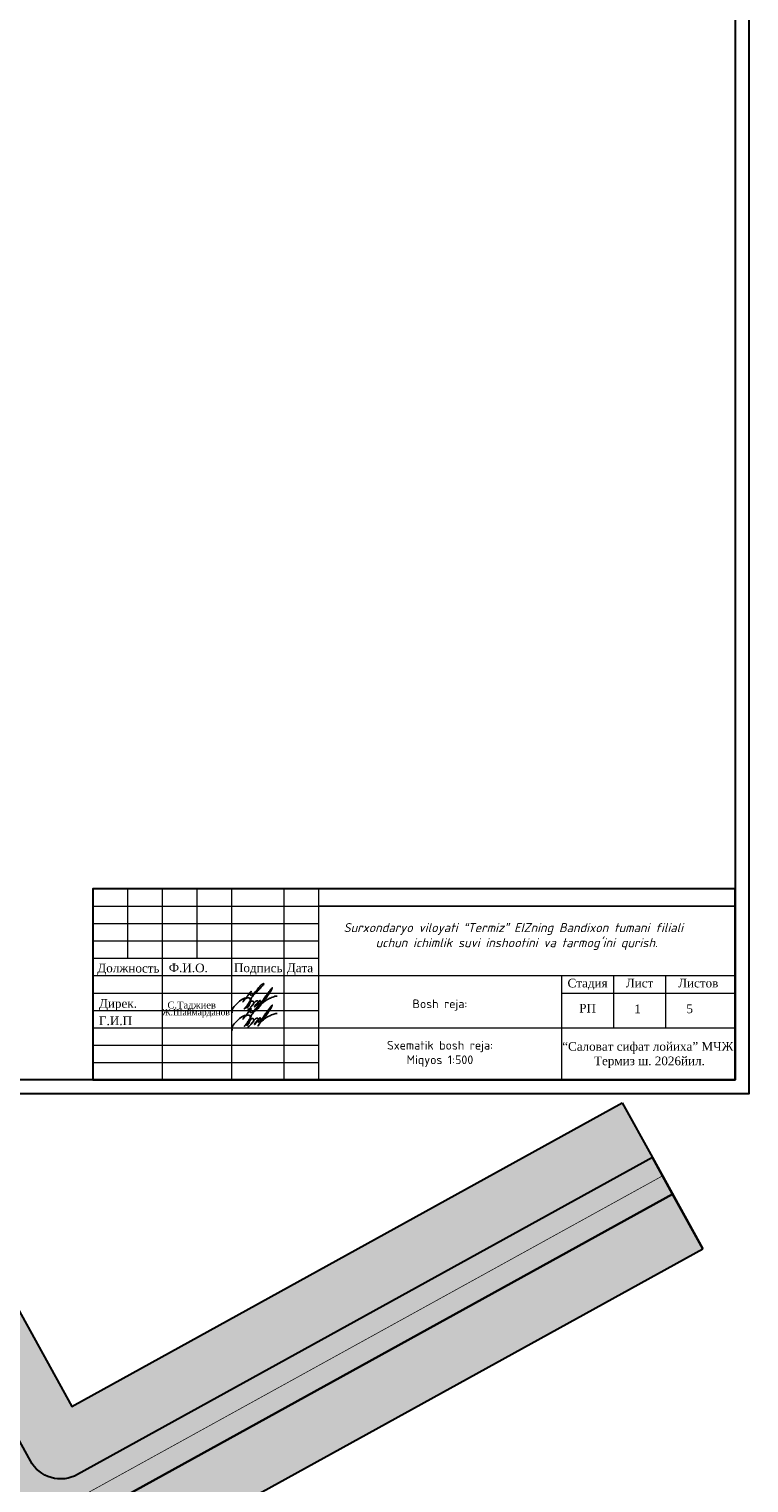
# Model space of a CAD drawing. Extents: x 883 to 364438, y -13 to 4201180.
# Tile 18 of 256: x 362386 to 362490, y 4200714 to 4200923. Entities that reach past the tile are written whole.
import ezdxf

# ---------------------------------------------------------------- set-up
doc = ezdxf.new("R2010")
doc.units = 0
doc.header["$LTSCALE"] = 0.5
doc.header["$MEASUREMENT"] = 0
doc.linetypes.add('CONTI', pattern=[0])
doc.linetypes.add('STRIH_1', pattern=[3, 2, -1])
doc.layers.add('.', color=7, linetype='Continuous', lineweight=15)
doc.layers.add('DEFAULT', color=250, linetype='CONTI')
doc.layers.add('штамп', color=6, linetype='Continuous')
doc.styles.add('GOST', font='isocpeur.ttf', dxfattribs={"height": 250})
doc.styles.get("Standard").update_dxf_attribs({"font": 'times.ttf'})
doc.styles.add('TimesNew', font='times.ttf')
doc.styles.add('tiyms', font='times.ttf')

msp = doc.modelspace()

# ---------------------------------------------------------------- hatches: boundary and pattern name
at = {"layer": '.', "linetype": 'Continuous', "lineweight": 30, "true_color": 0xafd9aa}
h = msp.add_hatch(color=9, dxfattribs=at)
h.dxf.hatch_style = 1
edge = h.paths.add_edge_path()
edge.add_line((362217.7859158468, 4200859.589050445), (362273.4654107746, 4200890.277434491))
edge.add_line((362273.4654107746, 4200890.277434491), (362274.5165289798, 4200890.856770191))
edge.add_line((362274.5165289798, 4200890.856770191), (362300.2687021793, 4200844.114895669))
edge.add_line((362300.2687021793, 4200844.114895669), (362302.2650420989, 4200845.214515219))
edge.add_line((362302.2650420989, 4200845.214515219), (362293.4746447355, 4200861.166083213))
edge.add_line((362293.4746447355, 4200861.166083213), (362298.3141714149, 4200863.832991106))
edge.add_line((362298.3141714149, 4200863.832991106), (362260.7613883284, 4200931.978462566))
edge.add_arc((362253.5183393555, 4200926.931283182), 8.828124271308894, 34.86997048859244, 121.2213513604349)
edge.add_line((362248.9423188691, 4200934.480840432), (362245.8724839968, 4200932.789152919))
edge.add_line((362245.8724839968, 4200932.789152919), (362247.6823715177, 4200929.504825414))
edge.add_line((362247.6823715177, 4200929.504825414), (362238.5738365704, 4200924.485404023))
edge.add_line((362238.5738365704, 4200924.485404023), (362247.5508786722, 4200908.195139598))
edge.add_line((362247.5508786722, 4200908.195139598), (362206.2121431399, 4200885.414688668))
edge.add_line((362206.2121431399, 4200885.414688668), (362197.2351010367, 4200901.704953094))
edge.add_line((362197.2351010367, 4200901.704953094), (362188.1265660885, 4200896.685531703))
edge.add_line((362188.1265660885, 4200896.685531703), (362186.3166785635, 4200899.969859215))
edge.add_line((362186.3166785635, 4200899.969859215), (362174.7491783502, 4200893.595380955))
edge.add_arc((362178.6874610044, 4200885.694386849), 8.828124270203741, 116.4941470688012, 202.8455280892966)
edge.add_line((362170.5518595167, 4200882.266885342), (362290.7527566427, 4200664.143323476))
edge.add_arc((362295.1318599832, 4200666.556506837), 4.999999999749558, 208.8577492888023, 298.8577492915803)
edge.add_line((362297.5450433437, 4200662.177403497), (362378.9963654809, 4200707.062613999))
edge.add_arc((362376.5831821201, 4200711.441717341), 5.000000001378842, 298.857749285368, 388.8577492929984)
edge.add_line((362380.9622854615, 4200713.854900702), (362311.4566421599, 4200839.983896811))
edge.add_arc((362308.8291801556, 4200838.535986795), 2.999999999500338, 28.85774927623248, 118.8577493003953)
edge.add_line((362307.3812701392, 4200841.163448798), (362303.1773309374, 4200838.846792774))
edge.add_line((362303.1773309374, 4200838.846792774), (362314.0281739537, 4200819.15621987))
edge.add_line((362314.0281739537, 4200819.15621987), (362312.968750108, 4200818.592369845))
edge.add_line((362312.968750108, 4200818.592369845), (362357.7561851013, 4200737.318476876))
edge.add_line((362357.7561851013, 4200737.318476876), (362371.1493527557, 4200713.014453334))
edge.add_line((362371.1493527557, 4200713.014453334), (362296.7045959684, 4200671.990336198))
edge.add_line((362296.7045959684, 4200671.990336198), (362238.9100411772, 4200776.867707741))
edge.add_line((362238.9100411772, 4200776.867707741), (362257.6781820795, 4200787.210228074))
edge.add_line((362257.6781820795, 4200787.210228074), (362217.7859158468, 4200859.589050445))
edge = h.paths.add_edge_path()
edge.add_line((362052.769416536, 4200879.245021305), (362048.4256864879, 4200887.127407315))
edge.add_line((362048.4256864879, 4200887.127407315), (362130.4154284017, 4200932.309323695))
edge.add_arc((362132.8286117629, 4200927.930220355), 4.999999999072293, 28.857749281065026, 118.85774930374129, ccw=False)
edge.add_line((362137.2077151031, 4200930.343403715), (362285.497832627, 4200661.247503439))
edge.add_arc((362281.1187292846, 4200658.834320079), 5.00000000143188, -61.14225069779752, 28.857749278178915, ccw=False)
edge.add_line((362283.5319126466, 4200654.455216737), (362201.5421707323, 4200609.273300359))
edge.add_line((362201.5421707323, 4200609.273300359), (362197.198440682, 4200617.155686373))
edge.add_line((362197.198440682, 4200617.155686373), (362275.6848999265, 4200660.407056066))
edge.add_line((362275.6848999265, 4200660.407056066), (362131.2558757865, 4200922.496391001))
edge.add_line((362131.2558757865, 4200922.496391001), (362052.769416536, 4200879.245021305))
edge = h.paths.add_edge_path()
edge.add_line((362471.4462818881, 4200768.284873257), (362475.7900119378, 4200760.402487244))
edge.add_line((362475.7900119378, 4200760.402487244), (362393.0094959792, 4200714.784800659))
edge.add_arc((362390.5963126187, 4200719.163904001), 5.00000000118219, 208.8577492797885, 298.85774928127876, ccw=False)
edge.add_line((362386.2172092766, 4200716.750720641), (362237.9270919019, 4200985.846620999))
edge.add_arc((362242.3061952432, 4200988.259804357), 4.9999999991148, 118.8577492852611, 208.8577492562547, ccw=False)
edge.add_line((362239.8930118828, 4200992.638907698), (362322.6735276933, 4201038.256594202))
edge.add_line((362322.6735276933, 4201038.256594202), (362327.0172577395, 4201030.374208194))
edge.add_line((362327.0172577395, 4201030.374208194), (362247.740024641, 4200986.6870684))
edge.add_line((362247.740024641, 4200986.6870684), (362392.1690487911, 4200724.597733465))
edge.add_line((362392.1690487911, 4200724.597733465), (362471.4462818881, 4200768.284873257))
h.paths.add_polyline_path([(362022.1219878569, 4200934.859633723), (362019.226167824, 4200940.114557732), (362293.4740090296, 4201091.243744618), (362296.3698290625, 4201085.98882061)])
h.paths.add_polyline_path([(362045.5298664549, 4200892.382331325), (362027.9136279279, 4200924.349785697), (362302.1614691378, 4201075.478972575), (362319.7777076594, 4201043.51151821)])
edge = h.paths.add_edge_path()
edge.add_line((362382.732632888, 4200691.994757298), (362418.8949545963, 4200626.372498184))
edge.add_line((362418.8949545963, 4200626.372498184), (362426.7773406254, 4200630.716228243))
edge.add_line((362426.7773406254, 4200630.716228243), (362388.6844722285, 4200699.841770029))
edge.add_arc((362384.3053688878, 4200697.428586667), 5.000000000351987, 28.85774929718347, 118.8577492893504)
edge.add_line((362381.8921855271, 4200701.807690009), (362204.4379907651, 4200604.01837635))
edge.add_line((362204.4379907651, 4200604.01837635), (362208.7817208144, 4200596.135990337))
edge.add_line((362208.7817208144, 4200596.135990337), (362382.732632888, 4200691.994757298))
edge = h.paths.add_edge_path()
edge.add_line((362483.02956202, 4200747.265177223), (362478.6858319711, 4200755.147563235))
edge.add_line((362478.6858319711, 4200755.147563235), (362395.9053160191, 4200709.529876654))
edge.add_arc((362398.31849938, 4200705.150773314), 4.999999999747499, 118.8577492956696, 208.8577492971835)
edge.add_line((362393.9393960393, 4200702.737589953), (362432.032264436, 4200633.612048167))
edge.add_line((362432.032264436, 4200633.612048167), (362439.9146506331, 4200637.955778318))
edge.add_line((362439.9146506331, 4200637.955778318), (362403.752328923, 4200703.578037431))
edge.add_line((362403.752328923, 4200703.578037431), (362483.02956202, 4200747.265177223))
edge = h.paths.add_edge_path(flags=17)
edge.add_arc((362228.2930645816, 4200980.537617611), 4.999999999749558, 28.85774928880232, 118.8577492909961)
edge.add_line((362225.8798812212, 4200984.916720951), (362144.4285590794, 4200940.031510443))
edge.add_arc((362146.8417424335, 4200935.652407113), 4.999999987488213, 118.8577492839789, 208.8577492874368)
edge.add_line((362142.4626391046, 4200933.23922376), (362158.9534408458, 4200903.314052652))
edge.add_line((362158.9534408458, 4200903.314052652), (362158.9534412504, 4200903.314051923))
edge.add_arc((362168.0995333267, 4200910.87315022), 11.86553695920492, 219.5731851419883, 295.2169855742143)
edge.add_line((362173.1548158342, 4200900.138389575), (362183.1795401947, 4200905.662693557))
edge.add_line((362183.1795401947, 4200905.662693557), (362181.3696526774, 4200908.947021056))
edge.add_line((362181.3696526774, 4200908.947021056), (362190.4781876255, 4200913.966442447))
edge.add_line((362190.4781876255, 4200913.966442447), (362178.6053254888, 4200935.511630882))
edge.add_line((362178.6053254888, 4200935.511630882), (362192.1662577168, 4200942.984625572))
edge.add_line((362192.1662577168, 4200942.984625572), (362186.8044959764, 4200952.772168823))
edge.add_line((362186.8044959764, 4200952.772168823), (362208.1124316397, 4200964.444972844))
edge.add_line((362208.1124316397, 4200964.444972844), (362213.4450262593, 4200954.710672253))
edge.add_line((362213.4450262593, 4200954.710672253), (362219.944061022, 4200958.29208181))
edge.add_line((362219.944061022, 4200958.29208181), (362231.8169231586, 4200936.746893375))
edge.add_line((362231.8169231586, 4200936.746893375), (362240.9254581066, 4200941.766314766))
edge.add_line((362240.9254581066, 4200941.766314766), (362242.7353456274, 4200938.481987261))
edge.add_line((362242.7353456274, 4200938.481987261), (362244.2624046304, 4200939.323500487))
edge.add_arc((362237.8873159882, 4200949.330958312), 11.86553695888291, 302.4985130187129, 378.1423133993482)
edge.add_line((362249.1629700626, 4200953.02562914), (362232.6721679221, 4200982.950800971))
at = {"layer": '.', "linetype": 'Continuous', "lineweight": 30, "true_color": 0x636466}
h = msp.add_hatch(color=251, dxfattribs=at)
h.dxf.hatch_style = 1
edge = h.paths.add_edge_path()
edge.add_line((362239.893011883, 4200992.638907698), (362322.6735276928, 4201038.256594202))
edge.add_line((362322.6735276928, 4201038.256594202), (362319.7777076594, 4201043.51151821))
edge.add_line((362319.7777076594, 4201043.51151821), (362045.5298664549, 4200892.382331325))
edge.add_line((362045.5298664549, 4200892.382331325), (362048.4256864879, 4200887.127407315))
edge.add_line((362048.4256864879, 4200887.127407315), (362130.4154284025, 4200932.309323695))
edge.add_arc((362132.8286117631, 4200927.930220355), 4.999999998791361, 28.85774929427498, 118.85774929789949, ccw=False)
edge.add_line((362137.2077151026, 4200930.343403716), (362285.4978326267, 4200661.247503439))
edge.add_arc((362281.1187292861, 4200658.834320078), 5.000000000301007, -61.14225070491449, 28.85774929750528, ccw=False)
edge.add_line((362283.531912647, 4200654.455216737), (362201.5421707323, 4200609.273300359))
edge.add_line((362201.5421707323, 4200609.273300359), (362204.4379907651, 4200604.01837635))
edge.add_line((362204.4379907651, 4200604.01837635), (362381.8921855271, 4200701.807690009))
edge.add_arc((362384.3053688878, 4200697.428586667), 5.000000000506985, 28.857749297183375, 118.8577492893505, ccw=False)
edge.add_line((362388.6844722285, 4200699.841770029), (362426.7773406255, 4200630.716228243))
edge.add_line((362426.7773406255, 4200630.716228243), (362432.0322644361, 4200633.612048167))
edge.add_line((362432.0322644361, 4200633.612048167), (362393.9393960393, 4200702.737589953))
edge.add_arc((362398.31849938, 4200705.150773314), 5.000000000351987, 118.8577492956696, 208.8577492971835, ccw=False)
edge.add_line((362395.9053160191, 4200709.529876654), (362478.6858319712, 4200755.147563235))
edge.add_line((362478.6858319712, 4200755.147563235), (362475.7900119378, 4200760.402487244))
edge.add_line((362475.7900119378, 4200760.402487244), (362393.0094959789, 4200714.784800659))
edge.add_arc((362390.5963126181, 4200719.163903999), 4.999999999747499, 208.857749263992, 298.8577492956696, ccw=False)
edge.add_line((362386.2172092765, 4200716.750720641), (362237.9270919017, 4200985.846620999))
edge.add_arc((362242.3061952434, 4200988.259804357), 4.999999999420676, 118.8577492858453, 208.8577492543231, ccw=False)
h.paths.add_polyline_path([(362027.9136279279, 4200924.349785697), (362022.1219878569, 4200934.859633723), (362296.3698290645, 4201085.988820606), (362302.1614690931, 4201075.478972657)])

# ---------------------------------------------------------------- linework, layer by layer
at = {"color": 18, "linetype": 'Continuous', "lineweight": 30, "true_color": 0x000000}
for points in [[(362126.5732721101, 4201098.428690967), (362489.6828960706, 4201098.428690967), (362489.6828960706, 4200769.588381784), (362126.5732721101, 4200769.588381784)], [(362128.5732721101, 4201096.428690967), (362487.6828960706, 4201096.428690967), (362487.6828960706, 4200771.588381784), (362128.5732721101, 4200771.588381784)]]:
    msp.add_lwpolyline(points, close=True, dxfattribs=at)
at = {"color": 5, "linetype": 'Continuous', "lineweight": 30}
for points in [[(362239.893011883, 4200992.638907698), (362322.6735276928, 4201038.256594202), (362319.7777076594, 4201043.51151821), (362045.5298664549, 4200892.382331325), (362048.4256864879, 4200887.127407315), (362130.4154284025, 4200932.309323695, -0.4142135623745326), (362137.2077151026, 4200930.343403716), (362285.4978326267, 4200661.247503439, -0.4142135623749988), (362283.531912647, 4200654.455216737), (362201.5421707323, 4200609.273300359), (362204.4379907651, 4200604.01837635), (362381.8921855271, 4200701.807690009, -0.414213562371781), (362388.6844722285, 4200699.841770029), (362426.7773406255, 4200630.716228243), (362432.0322644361, 4200633.612048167), (362393.9393960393, 4200702.737589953, -0.414213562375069), (362395.9053160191, 4200709.529876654), (362478.6858319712, 4200755.147563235), (362475.7900119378, 4200760.402487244), (362393.0094959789, 4200714.784800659, -0.4142135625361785), (362386.2172092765, 4200716.750720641), (362237.9270919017, 4200985.846620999, -0.4142135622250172)], [(362471.4462818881, 4200768.284873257), (362475.7900119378, 4200760.402487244), (362393.0094959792, 4200714.784800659, -0.4142135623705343), (362386.2172092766, 4200716.750720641), (362237.9270919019, 4200985.846620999, -0.4142135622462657), (362239.8930118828, 4200992.638907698), (362322.6735276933, 4201038.256594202), (362327.0172577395, 4201030.374208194), (362247.740024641, 4200986.6870684), (362392.1690487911, 4200724.597733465)], [(362483.02956202, 4200747.265177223), (362478.6858319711, 4200755.147563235), (362395.9053160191, 4200709.529876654, 0.4142135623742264), (362393.9393960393, 4200702.737589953), (362432.032264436, 4200633.612048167), (362439.9146506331, 4200637.955778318), (362403.752328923, 4200703.578037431)]]:
    msp.add_lwpolyline(points, format="xyb", close=True, dxfattribs=at)
at = {"ltscale": 0.1490711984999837, "const_width": 0.1}
for points in [[(362247.7400246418, 4200986.687068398), (362392.1690487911, 4200724.597733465)], [(362392.1690487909, 4200724.597733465), (362471.4462818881, 4200768.284873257)], [(362403.752328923, 4200703.578037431), (362483.0295620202, 4200747.265177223)]]:
    msp.add_lwpolyline(points, dxfattribs=at)
for points in [[(362475.7900119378, 4200760.402487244), (362393.0094959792, 4200714.784800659, -0.414213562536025), (362386.2172092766, 4200716.750720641), (362239.8576384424, 4200982.343338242)], [(362432.032264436, 4200633.612048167), (362393.9393960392, 4200702.737589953, -0.4142135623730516), (362395.9053160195, 4200709.529876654), (362478.6858319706, 4200755.147563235)]]:
    msp.add_lwpolyline(points, format="xyb", dxfattribs=at)
at = {"lineweight": 30}
msp.add_lwpolyline([(362395.1828960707, 4200771.588381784), (362487.6828960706, 4200771.588381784), (362487.6828960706, 4200799.088387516), (362395.1828960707, 4200799.088387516)], close=True, dxfattribs=at)
msp.add_lwpolyline([(362427.6828960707, 4200796.588381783), (362487.6828960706, 4200796.588381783)])
at = {"color": 5}
for points in [[(362415.2836623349, 4200781.21801656), (362415.2458704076, 4200781.348259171), (362415.2382842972, 4200781.422755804), (362415.2382842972, 4200781.51490731), (362415.2617008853, 4200781.686050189), (362415.3334775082, 4200781.831953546), (362415.4216848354, 4200781.976435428), (362415.541379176, 4200782.152446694), (362415.6442715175, 4200782.255339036), (362415.742594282, 4200782.3536618), (362415.8843505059, 4200782.495418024), (362415.9918114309, 4200782.602878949), (362416.0901283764, 4200782.701195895), (362416.223176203, 4200782.815101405), (362416.335212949, 4200782.927138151), (362416.5315324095, 4200783.082936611), (362416.7305583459, 4200783.222303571), (362417.0325992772, 4200783.341004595), (362417.3756709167, 4200783.400432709), (362417.7599116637, 4200783.381465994), (362417.8610766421, 4200783.223970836), (362417.8941122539, 4200783.090913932), (362417.9094035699, 4200782.920142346), (362417.9061747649, 4200782.797010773), (362417.8603442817, 4200782.70554716), (362417.8308448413, 4200782.632441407), (362417.7973353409, 4200782.536442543), (362417.777099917, 4200782.482697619), (362417.7533512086, 4200782.418659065), (362417.7245174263, 4200782.335302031), (362417.7064559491, 4200782.285016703), (362417.6667288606, 4200782.21193992), (362417.6667288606, 4200782.21193992), (362417.6284725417, 4200782.155495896), (362417.575569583, 4200782.102592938), (362417.5025319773, 4200782.035095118), (362417.4507427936, 4200781.977270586), (362417.3907509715, 4200781.959659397), (362417.35866085, 4200781.962965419), (362417.35866085, 4200781.962965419), (362417.3382989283, 4200782.015249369), (362417.3322542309, 4200782.054115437), (362417.3307963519, 4200782.11594664), (362417.3507498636, 4200782.209896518), (362417.4134928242, 4200782.316349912), (362417.4515989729, 4200782.403574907), (362417.5194368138, 4200782.487539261), (362417.6260795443, 4200782.601921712), (362417.6799209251, 4200782.68004065), (362417.9128900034, 4200783.033049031), (362418.0221053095, 4200783.293544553), (362418.1096437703, 4200783.493197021), (362418.1744945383, 4200783.605091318), (362418.402153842, 4200783.939839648), (362418.5482075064, 4200784.18248379), (362418.6362809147, 4200784.294603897), (362418.7483008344, 4200784.432963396), (362418.8441557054, 4200784.56142821), (362418.8994364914, 4200784.627324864), (362419.1029770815, 4200784.868572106), (362419.1744754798, 4200784.93017979), (362419.2284009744, 4200785.01614514), (362419.3152833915, 4200785.103027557), (362419.388450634, 4200785.1761948), (362419.4616188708, 4200785.249363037), (362419.5346745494, 4200785.298573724), (362419.6449963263, 4200785.371714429), (362419.7126309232, 4200785.418894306), (362419.7814468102, 4200785.456128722), (362419.8029277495, 4200785.437791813), (362419.8029277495, 4200785.335816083), (362419.7455743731, 4200785.258837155), (362419.6591348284, 4200785.178179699), (362419.5974006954, 4200785.116445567), (362419.5625180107, 4200785.071663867), (362419.4824943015, 4200784.991640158), (362419.3920760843, 4200784.874629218), (362419.339094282, 4200784.810107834), (362419.1741741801, 4200784.645187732), (362419.1124400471, 4200784.583453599), (362419.0259502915, 4200784.47331355), (362418.9642175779, 4200784.411580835), (362418.9073683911, 4200784.335086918), (362418.8593570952, 4200784.287075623), (362418.8448008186, 4200784.264362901), (362418.793450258, 4200784.194913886), (362418.7657555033, 4200784.166273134), (362418.7234257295, 4200784.123943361), (362418.7118437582, 4200784.10632942), (362418.6727877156, 4200784.05623909), (362418.5643247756, 4200783.998386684), (362418.5210463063, 4200783.956800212), (362418.4701334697, 4200783.921512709), (362418.4357643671, 4200783.888257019), (362418.3872506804, 4200783.875826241), (362418.2894530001, 4200783.843198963), (362418.2357606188, 4200783.834560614), (362418.1720653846, 4200783.834560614), (362418.1034510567, 4200783.818156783), (362418.1034510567, 4200783.818156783), (362418.0469734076, 4200783.789935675), (362418.0469734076, 4200783.789935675), (362417.9753708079, 4200783.782891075), (362417.9753708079, 4200783.782891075), (362417.902181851, 4200783.782891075), (362417.902181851, 4200783.782891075), (362417.8548405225, 4200783.830232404), (362417.8548405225, 4200783.830232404), (362417.8548405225, 4200783.900403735), (362417.8548405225, 4200783.946117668), (362417.8548405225, 4200783.946117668), (362417.8548405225, 4200784.028402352), (362417.8921889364, 4200784.101769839), (362417.9196579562, 4200784.147258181), (362417.9863665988, 4200784.213966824), (362418.0023396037, 4200784.226052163), (362418.0106472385, 4200784.26573432), (362418.008515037, 4200784.276663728), (362417.9984193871, 4200784.304263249), (362417.9863665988, 4200784.339255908), (362417.9863665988, 4200784.339255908), (362417.8711232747, 4200784.224012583), (362417.8139621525, 4200784.166851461), (362417.8139621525, 4200784.166851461), (362417.725863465, 4200784.047458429), (362417.6900020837, 4200783.991831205), (362417.6900020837, 4200783.991831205), (362417.6007300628, 4200783.866928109), (362417.5623836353, 4200783.788246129), (362417.5239507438, 4200783.720678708), (362417.4671277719, 4200783.636867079), (362417.4263061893, 4200783.58933385), (362417.3841808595, 4200783.529311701), (362417.3060123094, 4200783.440196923), (362417.2630764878, 4200783.380928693), (362417.2066948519, 4200783.329577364), (362417.1553910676, 4200783.27827358), (362417.1497791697, 4200783.270734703), (362417.0808410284, 4200783.199970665), (362417.0178225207, 4200783.12988367), (362416.9496207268, 4200783.051244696), (362416.9130366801, 4200782.981967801), (362416.8543571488, 4200782.885557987), (362416.8543571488, 4200782.885557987), (362416.8543571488, 4200782.885557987), (362416.8543571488, 4200782.885557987), (362416.8175559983, 4200782.812937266), (362416.8175559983, 4200782.812937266), (362416.8359565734, 4200782.849247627), (362416.8543571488, 4200782.885557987), (362416.8870151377, 4200782.939214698), (362416.9496207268, 4200783.051244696), (362416.9873460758, 4200783.088970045), (362417.0593657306, 4200783.160989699), (362417.1637538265, 4200783.274556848), (362417.2205393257, 4200783.333427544), (362417.3270024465, 4200783.366785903), (362417.4539014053, 4200783.400432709), (362417.5677912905, 4200783.400432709), (362417.7054872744, 4200783.400432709), (362417.7599116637, 4200783.381465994), (362417.841846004, 4200783.265149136), (362417.8784074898, 4200783.164479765), (362417.9054941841, 4200782.999924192), (362417.9061747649, 4200782.797010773), (362417.8603442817, 4200782.70554716), (362417.8603442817, 4200782.70554716), (362417.8308448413, 4200782.672429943), (362417.6820634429, 4200782.523648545), (362417.5768882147, 4200782.418473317), (362417.4922987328, 4200782.333883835), (362417.4168153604, 4200782.230160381), (362417.3029522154, 4200782.097975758), (362417.2366454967, 4200782.031669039), (362417.1246013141, 4200781.919624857), (362417.0468616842, 4200781.841885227), (362417.0018140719, 4200781.799915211), (362417.0018140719, 4200781.799915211), (362417.0018140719, 4200781.799915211), (362417.0018140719, 4200781.799915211), (362417.0018140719, 4200781.799915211), (362417.1246013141, 4200781.919624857), (362417.1806234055, 4200781.975646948), (362417.3029522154, 4200782.097975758), (362417.4006973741, 4200782.211448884), (362417.4922987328, 4200782.333883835), (362417.6294758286, 4200782.471060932), (362417.6820634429, 4200782.523648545), (362417.8308448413, 4200782.672429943), (362417.8878907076, 4200782.751278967), (362417.9913202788, 4200782.872893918), (362418.0622487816, 4200782.895318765), (362418.1092937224, 4200782.904210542), (362418.1685701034, 4200782.915175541), (362418.2223488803, 4200782.915175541), (362418.2726663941, 4200782.90615269), (362418.3521412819, 4200782.835700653), (362418.3521412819, 4200782.835700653), (362418.371086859, 4200782.752703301), (362418.3763817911, 4200782.70599874), (362418.3739765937, 4200782.603801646), (362418.3472326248, 4200782.510914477), (362418.3059389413, 4200782.44169126), (362418.2847667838, 4200782.415649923), (362418.2199111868, 4200782.32971093), (362418.1656488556, 4200782.275448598), (362418.1250144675, 4200782.227366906), (362418.0881019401, 4200782.187022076), (362418.0425158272, 4200782.134576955), (362417.9197626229, 4200782.01182375), (362417.8557458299, 4200781.947806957), (362417.7665704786, 4200781.858631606), (362417.6465186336, 4200781.788055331), (362417.6002597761, 4200781.76428643), (362417.5545331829, 4200781.718559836), (362417.7017051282, 4200781.829749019), (362417.7558220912, 4200781.865781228), (362417.8022738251, 4200781.907192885), (362417.8557458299, 4200781.947806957), (362417.9494780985, 4200782.036725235), (362418.0159755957, 4200782.147141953), (362418.0820828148, 4200782.265574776), (362418.1495252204, 4200782.353277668), (362418.1909710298, 4200782.400674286), (362418.2348369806, 4200782.451300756), (362418.2730551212, 4200782.502906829), (362418.3168495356, 4200782.572647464), (362418.3568869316, 4200782.612684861), (362418.394916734, 4200782.657642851), (362418.4510633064, 4200782.698297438), (362418.4937812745, 4200782.741015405), (362418.4937812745, 4200782.741015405), (362418.5669535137, 4200782.814187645), (362418.6286906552, 4200782.875924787), (362418.7078369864, 4200782.922596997), (362418.7078369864, 4200782.922596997), (362418.8097281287, 4200782.964706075), (362418.8673239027, 4200782.964706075), (362418.8673239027, 4200782.964706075), (362418.9679589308, 4200782.964706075), (362418.9679589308, 4200782.964706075), (362419.0143527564, 4200782.925705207), (362419.0395643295, 4200782.888353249), (362419.0440819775, 4200782.860998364), (362419.0440819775, 4200782.841602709), (362419.0441678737, 4200782.821283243), (362419.0365919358, 4200782.779124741), (362419.0150208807, 4200782.70157549), (362418.9869531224, 4200782.644220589), (362418.9224193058, 4200782.534091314), (362418.8584638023, 4200782.422573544), (362418.7884745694, 4200782.332232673), (362418.7884745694, 4200782.332232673), (362418.646712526, 4200782.190470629), (362418.5895542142, 4200782.133312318), (362418.5369642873, 4200782.080722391), (362418.4830840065, 4200782.080722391), (362418.4830840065, 4200782.080722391), (362418.4830840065, 4200782.152862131), (362418.515933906, 4200782.204228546), (362418.5676980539, 4200782.273456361), (362418.6569071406, 4200782.41800215), (362418.7529335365, 4200782.514028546), (362418.8398159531, 4200782.600910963), (362418.9152670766, 4200782.676362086), (362419.0045829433, 4200782.747115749), (362419.0438113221, 4200782.791779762), (362419.0862928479, 4200782.866246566), (362419.1989371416, 4200782.973455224), (362419.257111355, 4200782.997167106), (362419.257111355, 4200782.997167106), (362419.3121479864, 4200783.020315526), (362419.366293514, 4200782.973418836), (362419.366293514, 4200782.897996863), (362419.3285851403, 4200782.771723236), (362419.3144663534, 4200782.725419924), (362419.2811088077, 4200782.662140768), (362419.2811088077, 4200782.662140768), (362419.2054245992, 4200782.56676228), (362419.1658574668, 4200782.500286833), (362419.1658574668, 4200782.500286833), (362419.0532322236, 4200782.38766159), (362419.4074380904, 4200782.741867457), (362419.6555854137, 4200782.931744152), (362419.8525018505, 4200783.020864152), (362419.94595143, 4200783.114313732), (362419.9921948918, 4200783.160557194), (362420.0372397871, 4200783.213462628), (362420.1171602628, 4200783.307329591), (362420.229349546, 4200783.455973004), (362420.3768903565, 4200783.661944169), (362420.5206945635, 4200783.879201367), (362420.656362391, 4200784.093958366), (362420.7900292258, 4200784.312738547), (362420.917008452, 4200784.550981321), (362420.982330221, 4200784.705849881), (362421.0389067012, 4200784.842235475), (362420.8026588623, 4200784.535227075), (362420.6812081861, 4200784.4137764), (362420.6057529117, 4200784.315041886), (362420.442921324, 4200784.117303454), (362420.2341181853, 4200783.826402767), (362420.1357139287, 4200783.681125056), (362419.7277461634, 4200783.060882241), (362419.6144573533, 4200782.900273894), (362419.5161740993, 4200782.740172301), (362419.4512528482, 4200782.606760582), (362419.3614263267, 4200782.41843546), (362419.321198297, 4200782.34487452), (362419.256732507, 4200782.240672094), (362419.1517919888, 4200782.105163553), (362419.1207280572, 4200782.021260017), (362419.0486348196, 4200781.919551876), (362418.9752083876, 4200781.846125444), (362418.9752083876, 4200781.846125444), (362418.9918449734, 4200781.885718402), (362419.0486348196, 4200781.97503271), (362419.1517919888, 4200782.105163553), (362419.2944950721, 4200782.29497461), (362419.4345762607, 4200782.435055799), (362419.5153615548, 4200782.515841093), (362419.5979405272, 4200782.598420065), (362419.7695854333, 4200782.751674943), (362419.9248271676, 4200782.856676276), (362420.0993693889, 4200782.998172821), (362420.2801900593, 4200783.128201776), (362420.4262368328, 4200783.213466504), (362420.6985638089, 4200783.325648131), (362420.8065807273, 4200783.367811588), (362420.9517136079, 4200783.441403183), (362421.1210910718, 4200783.506639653), (362421.2669220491, 4200783.562753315), (362421.4146904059, 4200783.616920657), (362421.566985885, 4200783.640526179), (362421.6778655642, 4200783.640526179), (362421.7554402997, 4200783.622192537)], [(362415.2836623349, 4200778.71801656), (362415.2458704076, 4200778.848259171), (362415.2382842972, 4200778.922755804), (362415.2382842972, 4200779.01490731), (362415.2617008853, 4200779.186050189), (362415.3334775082, 4200779.331953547), (362415.4216848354, 4200779.476435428), (362415.541379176, 4200779.652446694), (362415.6442715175, 4200779.755339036), (362415.742594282, 4200779.8536618), (362415.8843505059, 4200779.995418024), (362415.9918114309, 4200780.102878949), (362416.0901283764, 4200780.201195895), (362416.223176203, 4200780.315101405), (362416.335212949, 4200780.427138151), (362416.5315324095, 4200780.582936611), (362416.7305583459, 4200780.722303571), (362417.0325992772, 4200780.841004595), (362417.3756709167, 4200780.900432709), (362417.7599116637, 4200780.881465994), (362417.8610766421, 4200780.723970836), (362417.8941122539, 4200780.590913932), (362417.9094035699, 4200780.420142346), (362417.9061747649, 4200780.297010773), (362417.8603442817, 4200780.20554716), (362417.8308448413, 4200780.132441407), (362417.7973353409, 4200780.036442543), (362417.777099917, 4200779.982697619), (362417.7533512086, 4200779.918659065), (362417.7245174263, 4200779.835302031), (362417.7064559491, 4200779.785016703), (362417.6667288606, 4200779.71193992), (362417.6667288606, 4200779.71193992), (362417.6284725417, 4200779.655495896), (362417.575569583, 4200779.602592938), (362417.5025319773, 4200779.535095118), (362417.4507427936, 4200779.477270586), (362417.3907509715, 4200779.459659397), (362417.35866085, 4200779.462965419), (362417.35866085, 4200779.462965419), (362417.3382989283, 4200779.51524937), (362417.3322542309, 4200779.554115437), (362417.3307963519, 4200779.61594664), (362417.3507498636, 4200779.709896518), (362417.4134928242, 4200779.816349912), (362417.4515989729, 4200779.903574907), (362417.5194368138, 4200779.987539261), (362417.6260795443, 4200780.101921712), (362417.6799209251, 4200780.18004065), (362417.9128900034, 4200780.533049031), (362418.0221053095, 4200780.793544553), (362418.1096437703, 4200780.993197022), (362418.1744945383, 4200781.105091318), (362418.402153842, 4200781.439839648), (362418.5482075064, 4200781.68248379), (362418.6362809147, 4200781.794603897), (362418.7483008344, 4200781.932963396), (362418.8441557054, 4200782.06142821), (362418.8994364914, 4200782.127324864), (362419.1029770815, 4200782.368572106), (362419.1744754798, 4200782.43017979), (362419.2284009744, 4200782.51614514), (362419.3152833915, 4200782.603027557), (362419.388450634, 4200782.6761948), (362419.4616188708, 4200782.749363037), (362419.5346745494, 4200782.798573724), (362419.6449963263, 4200782.871714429), (362419.7126309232, 4200782.918894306), (362419.7814468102, 4200782.956128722), (362419.8029277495, 4200782.937791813), (362419.8029277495, 4200782.835816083), (362419.7455743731, 4200782.758837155), (362419.6591348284, 4200782.678179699), (362419.5974006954, 4200782.616445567), (362419.5625180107, 4200782.571663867), (362419.4824943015, 4200782.491640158), (362419.3920760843, 4200782.374629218), (362419.339094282, 4200782.310107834), (362419.1741741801, 4200782.145187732), (362419.1124400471, 4200782.083453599), (362419.0259502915, 4200781.97331355), (362418.9642175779, 4200781.911580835), (362418.9073683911, 4200781.835086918), (362418.8593570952, 4200781.787075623), (362418.8448008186, 4200781.764362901), (362418.793450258, 4200781.694913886), (362418.7657555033, 4200781.666273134), (362418.7234257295, 4200781.623943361), (362418.7118437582, 4200781.60632942), (362418.6727877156, 4200781.55623909), (362418.5643247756, 4200781.498386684), (362418.5210463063, 4200781.456800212), (362418.4701334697, 4200781.421512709), (362418.4357643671, 4200781.388257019), (362418.3872506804, 4200781.375826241), (362418.2894530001, 4200781.343198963), (362418.2357606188, 4200781.334560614), (362418.1720653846, 4200781.334560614), (362418.1034510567, 4200781.318156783), (362418.1034510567, 4200781.318156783), (362418.0469734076, 4200781.289935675), (362418.0469734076, 4200781.289935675), (362417.9753708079, 4200781.282891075), (362417.9753708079, 4200781.282891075), (362417.902181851, 4200781.282891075), (362417.902181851, 4200781.282891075), (362417.8548405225, 4200781.330232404), (362417.8548405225, 4200781.330232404), (362417.8548405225, 4200781.400403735), (362417.8548405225, 4200781.446117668), (362417.8548405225, 4200781.446117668), (362417.8548405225, 4200781.528402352), (362417.8921889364, 4200781.601769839), (362417.9196579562, 4200781.647258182), (362417.9863665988, 4200781.713966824), (362418.0023396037, 4200781.726052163), (362418.0106472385, 4200781.76573432), (362418.008515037, 4200781.776663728), (362417.9984193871, 4200781.804263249), (362417.9863665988, 4200781.839255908), (362417.9863665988, 4200781.839255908), (362417.8711232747, 4200781.724012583), (362417.8139621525, 4200781.666851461), (362417.8139621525, 4200781.666851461), (362417.725863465, 4200781.547458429), (362417.6900020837, 4200781.491831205), (362417.6900020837, 4200781.491831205), (362417.6007300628, 4200781.366928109), (362417.5623836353, 4200781.288246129), (362417.5239507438, 4200781.220678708), (362417.4671277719, 4200781.136867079), (362417.4263061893, 4200781.08933385), (362417.3841808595, 4200781.029311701), (362417.3060123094, 4200780.940196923), (362417.2630764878, 4200780.880928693), (362417.2066948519, 4200780.829577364), (362417.1553910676, 4200780.77827358), (362417.1497791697, 4200780.770734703), (362417.0808410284, 4200780.699970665), (362417.0178225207, 4200780.62988367), (362416.9496207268, 4200780.551244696), (362416.9130366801, 4200780.481967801), (362416.8543571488, 4200780.385557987), (362416.8543571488, 4200780.385557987), (362416.8543571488, 4200780.385557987), (362416.8543571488, 4200780.385557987), (362416.8175559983, 4200780.312937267), (362416.8175559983, 4200780.312937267), (362416.8359565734, 4200780.349247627), (362416.8543571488, 4200780.385557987), (362416.8870151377, 4200780.439214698), (362416.9496207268, 4200780.551244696), (362416.9873460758, 4200780.588970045), (362417.0593657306, 4200780.660989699), (362417.1637538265, 4200780.774556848), (362417.2205393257, 4200780.833427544), (362417.3270024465, 4200780.866785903), (362417.4539014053, 4200780.900432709), (362417.5677912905, 4200780.900432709), (362417.7054872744, 4200780.900432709), (362417.7599116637, 4200780.881465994), (362417.841846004, 4200780.765149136), (362417.8784074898, 4200780.664479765), (362417.9054941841, 4200780.499924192), (362417.9061747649, 4200780.297010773), (362417.8603442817, 4200780.20554716), (362417.8603442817, 4200780.20554716), (362417.8308448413, 4200780.172429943), (362417.6820634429, 4200780.023648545), (362417.5768882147, 4200779.918473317), (362417.4922987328, 4200779.833883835), (362417.4168153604, 4200779.730160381), (362417.3029522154, 4200779.597975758), (362417.2366454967, 4200779.531669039), (362417.1246013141, 4200779.419624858), (362417.0468616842, 4200779.341885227), (362417.0018140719, 4200779.299915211), (362417.0018140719, 4200779.299915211), (362417.0018140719, 4200779.299915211), (362417.0018140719, 4200779.299915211), (362417.0018140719, 4200779.299915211), (362417.1246013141, 4200779.419624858), (362417.1806234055, 4200779.475646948), (362417.3029522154, 4200779.597975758), (362417.4006973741, 4200779.711448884), (362417.4922987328, 4200779.833883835), (362417.6294758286, 4200779.971060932), (362417.6820634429, 4200780.023648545), (362417.8308448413, 4200780.172429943), (362417.8878907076, 4200780.251278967), (362417.9913202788, 4200780.372893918), (362418.0622487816, 4200780.395318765), (362418.1092937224, 4200780.404210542), (362418.1685701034, 4200780.415175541), (362418.2223488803, 4200780.415175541), (362418.2726663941, 4200780.40615269), (362418.3521412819, 4200780.335700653), (362418.3521412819, 4200780.335700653), (362418.371086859, 4200780.252703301), (362418.3763817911, 4200780.20599874), (362418.3739765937, 4200780.103801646), (362418.3472326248, 4200780.010914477), (362418.3059389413, 4200779.941691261), (362418.2847667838, 4200779.915649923), (362418.2199111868, 4200779.82971093), (362418.1656488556, 4200779.775448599), (362418.1250144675, 4200779.727366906), (362418.0881019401, 4200779.687022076), (362418.0425158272, 4200779.634576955), (362417.9197626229, 4200779.51182375), (362417.8557458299, 4200779.447806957), (362417.7665704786, 4200779.358631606), (362417.6465186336, 4200779.288055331), (362417.6002597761, 4200779.26428643), (362417.5545331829, 4200779.218559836), (362417.7017051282, 4200779.329749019), (362417.7558220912, 4200779.365781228), (362417.8022738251, 4200779.407192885), (362417.8557458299, 4200779.447806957), (362417.9494780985, 4200779.536725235), (362418.0159755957, 4200779.647141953), (362418.0820828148, 4200779.765574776), (362418.1495252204, 4200779.853277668), (362418.1909710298, 4200779.900674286), (362418.2348369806, 4200779.951300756), (362418.2730551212, 4200780.002906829), (362418.3168495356, 4200780.072647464), (362418.3568869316, 4200780.112684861), (362418.394916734, 4200780.157642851), (362418.4510633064, 4200780.198297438), (362418.4937812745, 4200780.241015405), (362418.4937812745, 4200780.241015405), (362418.5669535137, 4200780.314187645), (362418.6286906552, 4200780.375924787), (362418.7078369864, 4200780.422596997), (362418.7078369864, 4200780.422596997), (362418.8097281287, 4200780.464706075), (362418.8673239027, 4200780.464706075), (362418.8673239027, 4200780.464706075), (362418.9679589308, 4200780.464706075), (362418.9679589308, 4200780.464706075), (362419.0143527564, 4200780.425705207), (362419.0395643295, 4200780.388353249), (362419.0440819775, 4200780.360998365), (362419.0440819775, 4200780.341602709), (362419.0441678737, 4200780.321283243), (362419.0365919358, 4200780.279124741), (362419.0150208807, 4200780.20157549), (362418.9869531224, 4200780.144220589), (362418.9224193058, 4200780.034091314), (362418.8584638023, 4200779.922573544), (362418.7884745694, 4200779.832232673), (362418.7884745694, 4200779.832232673), (362418.646712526, 4200779.690470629), (362418.5895542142, 4200779.633312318), (362418.5369642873, 4200779.580722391), (362418.4830840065, 4200779.580722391), (362418.4830840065, 4200779.580722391), (362418.4830840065, 4200779.652862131), (362418.515933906, 4200779.704228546), (362418.5676980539, 4200779.773456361), (362418.6569071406, 4200779.918002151), (362418.7529335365, 4200780.014028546), (362418.8398159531, 4200780.100910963), (362418.9152670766, 4200780.176362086), (362419.0045829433, 4200780.247115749), (362419.0438113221, 4200780.291779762), (362419.0862928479, 4200780.366246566), (362419.1989371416, 4200780.473455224), (362419.257111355, 4200780.497167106), (362419.257111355, 4200780.497167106), (362419.3121479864, 4200780.520315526), (362419.366293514, 4200780.473418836), (362419.366293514, 4200780.397996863), (362419.3285851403, 4200780.271723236), (362419.3144663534, 4200780.225419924), (362419.2811088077, 4200780.162140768), (362419.2811088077, 4200780.162140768), (362419.2054245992, 4200780.06676228), (362419.1658574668, 4200780.000286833), (362419.1658574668, 4200780.000286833), (362419.0532322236, 4200779.88766159), (362419.4074380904, 4200780.241867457), (362419.6555854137, 4200780.431744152), (362419.8525018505, 4200780.520864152), (362419.94595143, 4200780.614313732), (362419.9921948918, 4200780.660557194), (362420.0372397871, 4200780.713462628), (362420.1171602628, 4200780.807329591), (362420.229349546, 4200780.955973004), (362420.3768903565, 4200781.161944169), (362420.5206945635, 4200781.379201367), (362420.656362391, 4200781.593958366), (362420.7900292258, 4200781.812738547), (362420.917008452, 4200782.050981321), (362420.982330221, 4200782.205849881), (362421.0389067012, 4200782.342235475), (362420.8026588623, 4200782.035227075), (362420.6812081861, 4200781.9137764), (362420.6057529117, 4200781.815041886), (362420.442921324, 4200781.617303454), (362420.2341181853, 4200781.326402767), (362420.1357139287, 4200781.181125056), (362419.7277461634, 4200780.560882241), (362419.6144573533, 4200780.400273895), (362419.5161740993, 4200780.240172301), (362419.4512528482, 4200780.106760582), (362419.3614263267, 4200779.91843546), (362419.321198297, 4200779.84487452), (362419.256732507, 4200779.740672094), (362419.1517919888, 4200779.605163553), (362419.1207280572, 4200779.521260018), (362419.0486348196, 4200779.419551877), (362418.9752083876, 4200779.346125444), (362418.9752083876, 4200779.346125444), (362418.9918449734, 4200779.385718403), (362419.0486348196, 4200779.47503271), (362419.1517919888, 4200779.605163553), (362419.2944950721, 4200779.79497461), (362419.4345762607, 4200779.935055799), (362419.5153615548, 4200780.015841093), (362419.5979405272, 4200780.098420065), (362419.7695854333, 4200780.251674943), (362419.9248271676, 4200780.356676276), (362420.0993693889, 4200780.498172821), (362420.2801900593, 4200780.628201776), (362420.4262368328, 4200780.713466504), (362420.6985638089, 4200780.825648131), (362420.8065807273, 4200780.867811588), (362420.9517136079, 4200780.941403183), (362421.1210910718, 4200781.006639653), (362421.2669220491, 4200781.062753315), (362421.4146904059, 4200781.116920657), (362421.566985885, 4200781.140526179), (362421.6778655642, 4200781.140526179), (362421.7554402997, 4200781.122192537)]]:
    msp.add_lwpolyline(points, dxfattribs=at)
at = {"color": 5, "linetype": 'Continuous', "lineweight": 30}
msp.add_lwpolyline([(362475.7900119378, 4200760.402487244), (362483.02956202, 4200747.265177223)], dxfattribs=at)
at = {"color": 7, "linetype": 'STRIH_1', "ltscale": 2, "true_color": 0xffffff, "const_width": 0.1}
msp.add_lwpolyline([(362202.9900807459, 4200606.645838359), (362477.2379219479, 4200757.775025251)], dxfattribs=at)
at = {"ltscale": 0.1490711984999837}
msp.add_lwpolyline([(362483.02956202, 4200747.265177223), (362403.752328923, 4200703.578037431), (362439.9146506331, 4200637.955778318)], dxfattribs=at)
at = {"layer": 'DEFAULT', "color": 7, "lineweight": 15}
for p, q in [((362395.1828960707, 4200799.088387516), (362487.6828960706, 4200799.088387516)), ((362395.1828960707, 4200771.588387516), (362395.1828960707, 4200799.088387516)), ((362395.1828960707, 4200799.088387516), (362487.6828960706, 4200799.088387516))]:
    msp.add_line(p, q, dxfattribs=at)
at = {"layer": 'штамп', "color": 7, "lineweight": 9}
for p, q in [((362395.1828960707, 4200796.588381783), (362427.6828960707, 4200796.588381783)), ((362395.1828960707, 4200796.588381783), (362427.6828960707, 4200796.588381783)), ((362395.1828960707, 4200796.588381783), (362427.6828960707, 4200796.588381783)), ((362395.1828960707, 4200794.088381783), (362427.6828960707, 4200794.088381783)), ((362395.1828960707, 4200794.088381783), (362427.6828960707, 4200794.088381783)), ((362395.1828960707, 4200794.088381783), (362427.6828960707, 4200794.088381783)), ((362395.1828960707, 4200791.588381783), (362427.6828960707, 4200791.588381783)), ((362395.1828960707, 4200784.088381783), (362427.6828960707, 4200784.088381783)), ((362395.1828960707, 4200781.588381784), (362427.6828960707, 4200781.588381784)), ((362395.1828960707, 4200779.088381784), (362427.6828960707, 4200779.088381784)), ((362395.1828960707, 4200779.088381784), (362487.6828960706, 4200779.088381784)), ((362395.1828960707, 4200779.088381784), (362487.6828960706, 4200779.088381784)), ((362395.1828960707, 4200776.588381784), (362427.6828960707, 4200776.588381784)), ((362395.1828960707, 4200774.088381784), (362427.6828960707, 4200774.088381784))]:
    msp.add_line(p, q, dxfattribs=at)
for points in [[(362400.1828960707, 4200799.088381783), (362400.1828960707, 4200789.088381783)], [(362405.1828960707, 4200799.088381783), (362405.1828960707, 4200771.588381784)], [(362410.1828960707, 4200799.088381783), (362410.1828960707, 4200789.088381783)], [(362415.1828960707, 4200799.088381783), (362415.1828960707, 4200781.588381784)], [(362422.6828960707, 4200799.088381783), (362422.6828960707, 4200771.588381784)], [(362427.6828960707, 4200799.088381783), (362427.6828960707, 4200771.588381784)], [(362427.6828960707, 4200799.088381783), (362427.6828960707, 4200771.588381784)], [(362395.1828960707, 4200789.088381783), (362427.6828960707, 4200789.088381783)], [(362395.1828960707, 4200786.588381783), (362487.6828960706, 4200786.588381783)], [(362462.6828960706, 4200786.588381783), (362462.6828960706, 4200771.588381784)], [(362470.1828960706, 4200786.588381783), (362470.1828960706, 4200779.088381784)], [(362477.6828960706, 4200786.588381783), (362477.6828960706, 4200779.088381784)], [(362462.6828960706, 4200784.088381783), (362487.6828960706, 4200784.088381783)], [(362415.1828960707, 4200781.588381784), (362415.1828960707, 4200771.588381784)], [(362427.6828960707, 4200779.088381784), (362487.6828960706, 4200779.088381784)]]:
    msp.add_lwpolyline(points, dxfattribs=at)

# ---------------------------------------------------------------- texts
at = {"layer": '.', "insert": (362429.7101150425, 4200794.152312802), "char_height": 1.3, "width": 53.26155900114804, "attachment_point": 1}
msp.add_mtext('\\pi1.58953;{\\fISOCPEUR|b0|i1|c204|p34;Surxondaryo viloyati “Termiz” EIZning Bandixon tumani filiali \\P\\pi6.21684;uchun ichimlik suvi inshootini va tarmog’ini qurish.}', dxfattribs=at)
at = {"char_height": 1.25, "width": 35.00000000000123, "attachment_point": 5, "style": 'GOST'}
for s, insert in [('Bosh reja:', (362445.1828960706, 4200782.349299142)), ('\\pt20;Sxematik bosh reja:\\P\\ptz;Miqyos 1:500', (362445.1828960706, 4200775.338381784)), ('{\\fTimes New Roman|b0|i0|c204|p18;“Саловат сифат лойиха” MЧЖ\\P \\C7;Термиз ш. 2026йил.}', (362475.1166528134, 4200775.161877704))]:
    msp.add_mtext(s, dxfattribs=dict(at, insert=insert))
at = {"layer": 'штамп', "color": 250, "lineweight": 30, "style": 'TimesNew'}
for s, p in [('Должность', (362395.8389999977, 4200787.076170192)), ('Ф.И.O.', (362406.1295393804, 4200787.100669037)), ('Подпись', (362415.5196544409, 4200787.100669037)), ('Дата', (362423.1295393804, 4200787.100669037))]:
    msp.add_text(s, height=1.249999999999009, rotation=359.6854036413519, dxfattribs=at).set_placement(p)
at = {"layer": 'штамп', "color": 3, "char_height": 1.249999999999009, "width": 23.70487343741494, "attachment_point": 2, "style": 'tiyms'}
for s, insert in [('{\\C256;Стадия           }', (362466.4434479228, 4200786.145059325)), ('{\\C256;Лист           }', (362473.9271496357, 4200786.145059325)), ('{\\C256;Листов           }', (362482.379920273, 4200786.145059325)), ('{\\C256;РП\\P           }', (362466.4434479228, 4200782.530264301))]:
    msp.add_mtext(s, dxfattribs=dict(at, insert=insert))
at = {"layer": 'штамп', "color": 7, "attachment_point": 1, "style": 'TimesNew'}
for s, insert, char_height, width in [('Дирек.', (362396.0843844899, 4200783.215205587), 1.249999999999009, 3.712031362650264), ('С.Tаджиев', (362405.9442477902, 4200782.861595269), 0.9999999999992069, 9.31705418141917), ('Г.И.П', (362396.0843844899, 4200780.715205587), 1.249999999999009, 3.712031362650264), (' Ж.Шаймарданов', (362405.1828960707, 4200781.772592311), 0.8999999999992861, 9.034590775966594)]:
    msp.add_mtext(s, dxfattribs=dict(at, insert=insert, char_height=char_height, width=width))
at = {"layer": 'штамп', "color": 3, "char_height": 1.249999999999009, "attachment_point": 2, "style": 'tiyms'}
for s, insert in [('{\\C256;1}', (362473.6490953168, 4200782.439485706)), ('{\\C256;5}', (362481.1490953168, 4200782.439485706))]:
    msp.add_mtext_dynamic_manual_height_columns(s, width=5.260305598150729, gutter_width=6.249999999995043, heights=[0], dxfattribs=dict(at, insert=insert))

doc.saveas('drawing.dxf')
